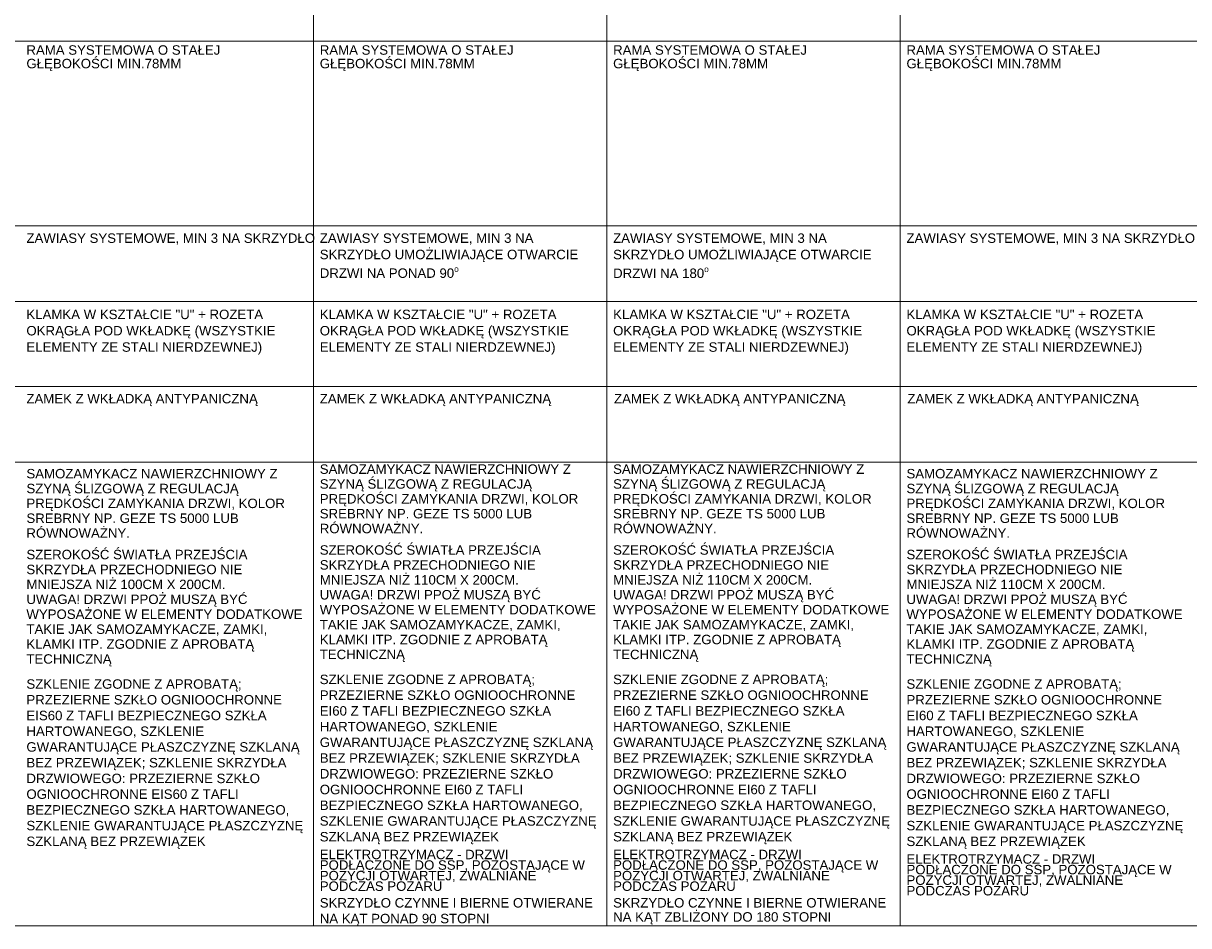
# Paper-space layout 'A-57 ZESTAWIENIE STOLARKI PROJEKTOWANEJ' of a CAD drawing. Header units: millimetres. Extents: x 0 to 900, y 0 to 1010.
# Tile 38 of 63: x 332 to 455, y 611 to 707. Entities that reach past the tile are written whole.
import ezdxf
from ezdxf.xclip import XClip

# ---------------------------------------------------------------- set-up
doc = ezdxf.new("R2010")
doc.units = ezdxf.units.MM
doc.header["$MEASUREMENT"] = 0
doc.header["$XCLIPFRAME"] = 0
doc.layers.add('0_Nr_pióra__7', color=7, linetype='Continuous', lineweight=18, true_color=0x171717)
doc.layers.add('0_Nr_pióra__94', color=7, linetype='Continuous', lineweight=5, true_color=0x3b3b3b)
doc.layers.add('A_podrys', color=7, linetype='Continuous')
doc.styles.add('STYL_AUTOMATYCZNY_1', font='arial.ttf')

# ---------------------------------------------------------------- blocks, each defined once
blk = doc.blocks.new('Rysunek_1_1', base_point=(-2089.9, -1946.74))
at = {"layer": '0_Nr_pióra__94', "color": 250, "linetype": 'Continuous', "lineweight": 5, "true_color": 0x3b3b3b}
for p, q in [((362.6, 801.75), (362.6, 611.36)), ((393.6, 801.75), (393.6, 611.36)), ((424.6, 801.75), (424.6, 611.36)), ((35.27, 704.86), (889.6, 704.86)), ((35.27, 685.36), (889.6, 685.36)), ((52.6, 677.36), (887.6, 677.36)), ((52.6, 668.36), (887.6, 668.36)), ((52.6, 660.36), (887.6, 660.36)), ((31.27, 611.36), (889.6, 611.36))]:
    blk.add_line(p, q, dxfattribs=at)
at = {"layer": '0_Nr_pióra__7', "color": 250, "linetype": 'Continuous', "lineweight": 18, "true_color": 0x171717, "char_height": 1, "attachment_point": 1, "style": 'STYL_AUTOMATYCZNY_1'}
for s, insert, width, line_spacing_factor in [('\\A1;{\\pql;\\fArial|b0|i0|c238|p0;\\W1.000000;RAMA SYSTEMOWA O STAŁEJ GŁĘBOKOŚCI MIN.78MM}', (332.26, 704.44), 29.4591, 0.859401), ('\\A1;{\\pql;\\fArial|b0|i0|c238|p0;\\W1.000000;RAMA SYSTEMOWA O STAŁEJ GŁĘBOKOŚCI MIN.78MM}', (363.26, 704.44), 29.4591, 0.859401), ('\\A1;{\\pql;\\fArial|b0|i0|c238|p0;\\W1.000000;RAMA SYSTEMOWA O STAŁEJ GŁĘBOKOŚCI MIN.78MM}', (394.26, 704.44), 29.4591, 0.859401), ('\\A1;{\\pql;\\fArial|b0|i0|c238|p0;\\W1.000000;RAMA SYSTEMOWA O STAŁEJ GŁĘBOKOŚCI MIN.78MM}', (425.26, 704.44), 29.4591, 0.859401), ('\\A1;{\\pql;\\fArial|b0|i0|c238|p0;\\W1.000000;ZAWIASY SYSTEMOWE, MIN 3 NA \\fArial|b0|i0|c238|p0;\\W1.000000;SKRZYDŁO}', (332.26, 684.55), 29.4591, 1.001649), ('\\A1;{\\pql;\\fArial|b0|i0|c238|p0;\\W1.000000;ZAWIASY SYSTEMOWE, MIN 3 NA SKRZYDŁO UMOŻLIWIAJĄCE OTWARCIE DRZWI NA PONAD 90\\fArial|b0|i0|c238|p0;\\H0.942857x;\\W1.000000;\\A1{\\H.66x;\\So^  ;}\\fArial|b0|i0|c238|p0;\\H1.060606x;\\W1.000000; }', (363.26, 684.55), 29.4591, 1.035535), ('\\A1;{\\pql;\\fArial|b0|i0|c238|p0;\\W1.000000;ZAWIASY SYSTEMOWE, MIN 3 NA SKRZYDŁO UMOŻLIWIAJĄCE OTWARCIE DRZWI NA 180\\fArial|b0|i0|c238|p0;\\H0.942857x;\\W1.000000;\\A1{\\H.66x;\\So^  ;}\\fArial|b0|i0|c238|p0;\\H1.060606x;\\W1.000000; }', (394.26, 684.55), 29.4591, 1.039307), ('\\A1;{\\pql;\\fArial|b0|i0|c238|p0;\\W1.000000;ZAWIASY SYSTEMOWE, MIN 3 NA SKRZYDŁO }', (425.26, 684.55), 29.4591, 1.077629), ('\\A1;{\\pql;\\fArial|b0|i0|c238|p0;\\W1.000000;KLAMKA W KSZTAŁCIE "U" + ROZETA \\fArial|b0|i0|c238|p0;\\W1.000000;OKRĄGŁA POD WKŁADKĘ (WSZYSTKIE \\fArial|b0|i0|c238|p0;\\W1.000000;ELEMENTY ZE STALI NIERDZEWNEJ)}', (332.26, 676.49), 29.4591, 1.036028), ('\\A1;{\\pql;\\fArial|b0|i0|c238|p0;\\W1.000000;KLAMKA W KSZTAŁCIE "U" + ROZETA OKRĄGŁA POD WKŁADKĘ (WSZYSTKIE ELEMENTY ZE STALI NIERDZEWNEJ)}', (363.26, 676.49), 29.4591, 1.036028), ('\\A1;{\\pql;\\fArial|b0|i0|c238|p0;\\W1.000000;KLAMKA W KSZTAŁCIE "U" + ROZETA OKRĄGŁA POD WKŁADKĘ (WSZYSTKIE ELEMENTY ZE STALI NIERDZEWNEJ)}', (394.26, 676.49), 29.4591, 1.036028), ('\\A1;{\\pql;\\fArial|b0|i0|c238|p0;\\W1.000000;KLAMKA W KSZTAŁCIE "U" + ROZETA OKRĄGŁA POD WKŁADKĘ (WSZYSTKIE ELEMENTY ZE STALI NIERDZEWNEJ)}', (425.26, 676.49), 29.4591, 1.036028), ('\\A1;{\\pql;\\fArial|b0|i0|c238|p0;\\W1.000000;SAMOZAMYKACZ NAWIERZCHNIOWY Z SZYNĄ ŚLIZGOWĄ Z REGULACJĄ PRĘDKOŚCI ZAMYKANIA DRZWI, KOLOR SREBRNY NP. GEZE TS 5000 LUB RÓWNOWAŻNY.}', (363.26, 660.13), 29.4591, 0.941901), ('\\A1;{\\pql;\\fArial|b0|i0|c238|p0;\\W1.000000;SAMOZAMYKACZ NAWIERZCHNIOWY Z SZYNĄ ŚLIZGOWĄ Z REGULACJĄ PRĘDKOŚCI ZAMYKANIA DRZWI, KOLOR SREBRNY NP. GEZE TS 5000 LUB RÓWNOWAŻNY.}', (394.26, 660.13), 29.4591, 0.941901), ('\\A1;{\\pql;\\fArial|b0|i0|c238|p0;\\W1.000000;SAMOZAMYKACZ NAWIERZCHNIOWY Z SZYNĄ ŚLIZGOWĄ Z REGULACJĄ PRĘDKOŚCI ZAMYKANIA DRZWI, KOLOR SREBRNY NP. GEZE TS 5000 LUB RÓWNOWAŻNY.}', (332.26, 659.65), 29.4591, 0.941901), ('\\A1;{\\pql;\\fArial|b0|i0|c238|p0;\\W1.000000;SAMOZAMYKACZ NAWIERZCHNIOWY Z SZYNĄ ŚLIZGOWĄ Z REGULACJĄ PRĘDKOŚCI ZAMYKANIA DRZWI, KOLOR SREBRNY NP. GEZE TS 5000 LUB RÓWNOWAŻNY.}', (425.26, 659.65), 29.4591, 0.941901), ('\\A1;{\\pql;\\fArial|b0|i0|c238|p0;\\W1.000000;SZEROKOŚĆ ŚWIATŁA PRZEJŚCIA SKRZYDŁA PRZECHODNIEGO NIE MNIEJSZA NIŻ 110CM X 200CM.\\P\\pql;\\fArial|b0|i0|c238|p0;\\W1.000000;UWAGA! DRZWI PPOŻ MUSZĄ BYĆ WYPOSAŻONE W ELEMENTY DODATKOWE TAKIE JAK SAMOZAMYKACZE, ZAMKI, KLAMKI ITP. ZGODNIE Z APROBATĄ TECHNICZNĄ}', (363.26, 651.58), 29.4591, 0.946258), ('\\A1;{\\pql;\\fArial|b0|i0|c238|p0;\\W1.000000;SZEROKOŚĆ ŚWIATŁA PRZEJŚCIA SKRZYDŁA PRZECHODNIEGO NIE MNIEJSZA NIŻ 110CM X 200CM.\\P\\pql;\\fArial|b0|i0|c238|p0;\\W1.000000;UWAGA! DRZWI PPOŻ MUSZĄ BYĆ WYPOSAŻONE W ELEMENTY DODATKOWE TAKIE JAK SAMOZAMYKACZE, ZAMKI, KLAMKI ITP. ZGODNIE Z APROBATĄ TECHNICZNĄ}', (394.26, 651.58), 29.4591, 0.946258), ('\\A1;{\\pql;\\fArial|b0|i0|c238|p0;\\W1.000000;SZEROKOŚĆ ŚWIATŁA PRZEJŚCIA SKRZYDŁA PRZECHODNIEGO NIE MNIEJSZA NIŻ 100CM X 200CM.\\P\\pql;\\fArial|b0|i0|c238|p0;\\W1.000000;UWAGA! DRZWI PPOŻ MUSZĄ BYĆ WYPOSAŻONE W ELEMENTY DODATKOWE TAKIE JAK SAMOZAMYKACZE, ZAMKI, KLAMKI ITP. ZGODNIE Z APROBATĄ TECHNICZNĄ}', (332.26, 651.1), 29.4591, 0.946258), ('\\A1;{\\pql;\\fArial|b0|i0|c238|p0;\\W1.000000;SZEROKOŚĆ ŚWIATŁA PRZEJŚCIA SKRZYDŁA PRZECHODNIEGO NIE MNIEJSZA NIŻ 110CM X 200CM.\\P\\pql;\\fArial|b0|i0|c238|p0;\\W1.000000;UWAGA! DRZWI PPOŻ MUSZĄ BYĆ WYPOSAŻONE W ELEMENTY DODATKOWE TAKIE JAK SAMOZAMYKACZE, ZAMKI, KLAMKI ITP. ZGODNIE Z APROBATĄ TECHNICZNĄ}', (425.26, 651.1), 29.4591, 0.946258), ('\\A1;{\\pql;\\fArial|b0|i0|c238|p0;\\W1.000000;SZKLENIE ZGODNE Z APROBATĄ; PRZEZIERNE SZKŁO OGNIOOCHRONNE EI60 Z TAFLI BEZPIECZNEGO SZKŁA HARTOWANEGO, SZKLENIE GWARANTUJĄCE PŁASZCZYZNĘ SZKLANĄ BEZ PRZEWIĄZEK; SZKLENIE SKRZYDŁA DRZWIOWEGO: PRZEZIERNE SZKŁO OGNIOOCHRONNE EI60 Z TAFLI BEZPIECZNEGO SZKŁA HARTOWANEGO, SZKLENIE GWARANTUJĄCE PŁASZCZYZNĘ SZKLANĄ BEZ PRZEWIĄZEK}', (363.26, 637.9), 29.4591, 0.997668), ('\\A1;{\\pql;\\fArial|b0|i0|c238|p0;\\W1.000000;SZKLENIE ZGODNE Z APROBATĄ; PRZEZIERNE SZKŁO OGNIOOCHRONNE EI60 Z TAFLI BEZPIECZNEGO SZKŁA HARTOWANEGO, SZKLENIE GWARANTUJĄCE PŁASZCZYZNĘ SZKLANĄ BEZ PRZEWIĄZEK; SZKLENIE SKRZYDŁA DRZWIOWEGO: PRZEZIERNE SZKŁO OGNIOOCHRONNE EI60 Z TAFLI BEZPIECZNEGO SZKŁA HARTOWANEGO, SZKLENIE GWARANTUJĄCE PŁASZCZYZNĘ SZKLANĄ BEZ PRZEWIĄZEK}', (394.26, 637.9), 29.4591, 0.997668), ('\\A1;{\\pql;\\fArial|b0|i0|c238|p0;\\W1.000000;SZKLENIE ZGODNE Z APROBATĄ; \\fArial|b0|i0|c238|p0;\\W1.000000;PRZEZIERNE SZKŁO OGNIOOCHRONNE \\fArial|b0|i0|c238|p0;\\W1.000000;EIS60 Z TAFLI BEZPIECZNEGO SZKŁA \\fArial|b0|i0|c238|p0;\\W1.000000;HARTOWANEGO, SZKLENIE \\fArial|b0|i0|c238|p0;\\W1.000000;GWARANTUJĄCE PŁASZCZYZNĘ \\fArial|b0|i0|c238|p0;\\W1.000000;SZKLANĄ BEZ PRZEWIĄZEK; SZKLENIE \\fArial|b0|i0|c238|p0;\\W1.000000;SKRZYDŁA DRZWIOWEGO: \\fArial|b0|i0|c238|p0;\\W1.000000;PRZEZIERNE SZKŁO OGNIOOCHRONNE \\fArial|b0|i0|c238|p0;\\W1.000000;EIS60 Z TAFLI BEZPIECZNEGO SZKŁA \\fArial|b0|i0|c238|p0;\\W1.000000;HARTOWANEGO, SZKLENIE \\fArial|b0|i0|c238|p0;\\W1.000000;GWARANTUJĄCE PŁASZCZYZNĘ \\fArial|b0|i0|c238|p0;\\W1.000000;SZKLANĄ BEZ PRZEWIĄZEK}', (332.26, 637.41), 29.9177, 0.997668), ('\\A1;{\\pql;\\fArial|b0|i0|c238|p0;\\W1.000000;SZKLENIE ZGODNE Z APROBATĄ; PRZEZIERNE SZKŁO OGNIOOCHRONNE EI60 Z TAFLI BEZPIECZNEGO SZKŁA HARTOWANEGO, SZKLENIE GWARANTUJĄCE PŁASZCZYZNĘ SZKLANĄ BEZ PRZEWIĄZEK; SZKLENIE SKRZYDŁA DRZWIOWEGO: PRZEZIERNE SZKŁO OGNIOOCHRONNE EI60 Z TAFLI BEZPIECZNEGO SZKŁA HARTOWANEGO, SZKLENIE GWARANTUJĄCE PŁASZCZYZNĘ SZKLANĄ BEZ PRZEWIĄZEK}', (425.26, 637.41), 29.4591, 0.997668), ('\\A1;{\\pql;\\fArial|b0|i0|c238|p0;\\W1.000000;ELEKTROTRZYMACZ - DRZWI PODŁĄCZONE DO SSP, POZOSTAJĄCE W POZYCJI OTWARTEJ, ZWALNIANE PODCZAS POŻARU}', (363.26, 619.39), 29.4591, 0.669731), ('\\A1;{\\pql;\\fArial|b0|i0|c238|p0;\\W1.000000;ELEKTROTRZYMACZ - DRZWI PODŁĄCZONE DO SSP, POZOSTAJĄCE W POZYCJI OTWARTEJ, ZWALNIANE PODCZAS POŻARU}', (394.26, 619.39), 29.4591, 0.669731), ('\\A1;{\\pql;\\fArial|b0|i0|c238|p0;\\W1.000000;ELEKTROTRZYMACZ - DRZWI PODŁĄCZONE DO SSP, POZOSTAJĄCE W POZYCJI OTWARTEJ, ZWALNIANE PODCZAS POŻARU}', (425.26, 618.91), 29.4591, 0.669731), ('\\A1;{\\pql;\\fArial|b0|i0|c238|p0;\\W1.000000;SKRZYDŁO CZYNNE I BIERNE OTWIERANE NA KĄT PONAD 90 STOPNI}', (363.26, 614.28), 29.4591, 0.998833), ('\\A1;{\\pql;\\fArial|b0|i0|c238|p0;\\W1.000000;SKRZYDŁO CZYNNE I BIERNE OTWIERANE NA KĄT ZBLIŻONY DO 180 STOPNI}', (394.26, 614.28), 29.4591, 0.895418)]:
    blk.add_mtext(s, dxfattribs=dict(at, insert=insert, width=width, line_spacing_factor=line_spacing_factor))
for insert in [(332.26, 667.58), (363.26, 667.58), (394.36, 667.58), (425.36, 667.58)]:
    blk.add_mtext('\\A1;{\\pql;\\fArial|b0|i0|c238|p0;\\W1.000000;ZAMEK \\fArial|b0|i0|c238|p0;\\W1.000000;Z\\fArial|b0|i0|c238|p0;\\W1.000000; WKŁADKĄ\\fArial|b0|i0|c238|p0;\\W1.000000; ANTYPANICZNĄ}', dxfattribs=dict(at, insert=insert))

psp = doc.layouts.new('A-57 ZESTAWIENIE STOLARKI PROJEKTOWANEJ')

# ---------------------------------------------------------------- block references
at = {"layer": 'A_podrys', "color": 37, "linetype": 'Continuous', "lineweight": 5, "true_color": 0x656532}
ref = psp.add_blockref('Rysunek_1_1', (-2089.9, -1946.74), dxfattribs=at)
XClip(ref).set_block_clipping_path([(28.6628210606, 4.9003190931), (892.6953650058, 1005.4179299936)])

doc.saveas('drawing.dxf')
